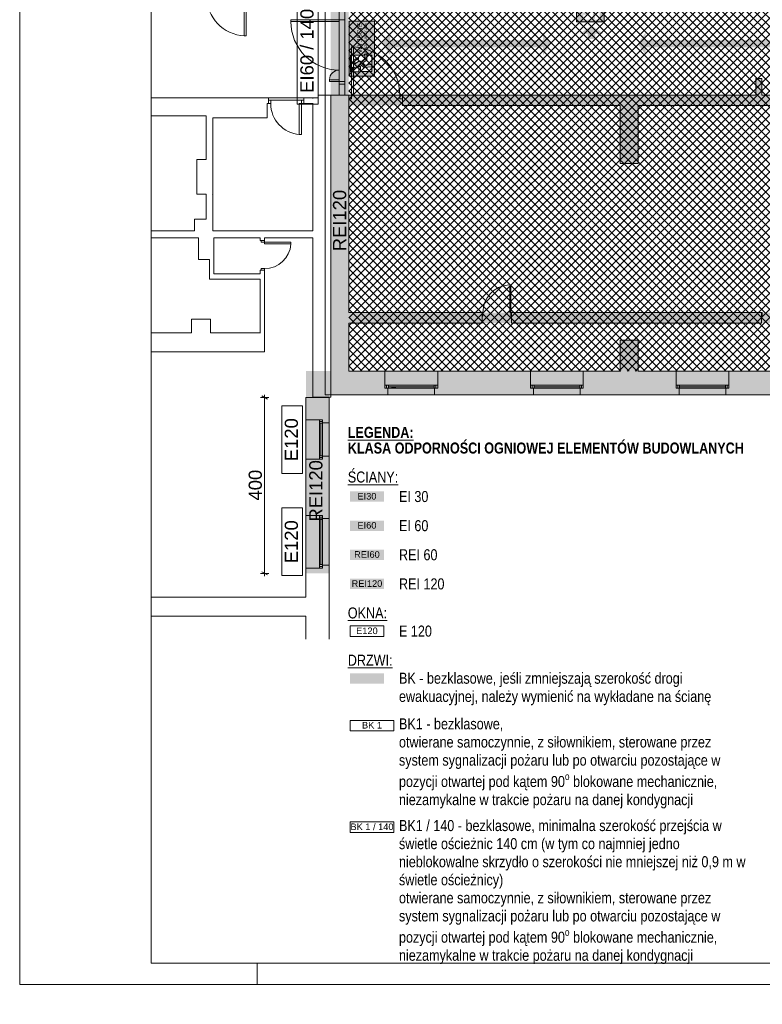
# Paper-space layout 'AP-01 STREFY POŻAROWE I EWAKUACJA - PIĘTRO -1' of a CAD drawing. Header units: millimetres. Extents: x 0 to 594, y -4 to 450.
# Tile 1 of 15: x 0 to 169, y -4 to 219. Entities that reach past the tile are written whole.
import ezdxf
from ezdxf.xclip import XClip

# ---------------------------------------------------------------- set-up
doc = ezdxf.new("R2010")
doc.units = ezdxf.units.MM
doc.header["$MEASUREMENT"] = 0
doc.header["$XCLIPFRAME"] = 0
doc.linetypes.add('Wipeout_Contour', pattern=[10000, 0, -10000])
for name, color, linetype, lineweight in [('A_Arkusz_Nr_pióra__1', 7, 'Continuous', 20), ('A_ewakuacja_Nr_pióra__4', 94, 'Continuous', 18), ('A_niewidoczne_Nr_pióra__1', 7, 'Continuous', 20), ('A_podkład_Nr_pióra__2', 8, 'Continuous', 13), ('A_ppoż proj_Nr_pióra__1', 7, 'Continuous', 20), ('A_ppoż proj_Nr_pióra__3', 30, 'Continuous', 13), ('A_ppoż proj_Nr_pióra__4', 94, 'Continuous', 18), ('A_ppoż proj_Nr_pióra__81', 2, 'Continuous', 5), ('A_wymiary_Nr_pióra__3', 30, 'Continuous', 13)]:
    doc.layers.add(name, color=color, linetype=linetype, lineweight=lineweight)
for name, color, linetype, lineweight, true_color in [('A_Arkusz_Nr_pióra__237', 7, 'Continuous', 5, 0x343434), ('A_ewakuacja_Nr_pióra__104', 7, 'Continuous', 5, 0x006532), ('A_ewakuacja_Nr_pióra__141', 7, 'Continuous', 5, 0xf2f7f7), ('A_podkład_Nr_pióra__254', 7, 'Continuous', 5, 0xfdfdfd), ('A_ppoż proj_Nr_pióra__104', 7, 'Continuous', 5, 0x006532), ('A_ppoż proj_Nr_pióra__43', 7, 'Continuous', 5, 0x989865), ('A_ppoż proj_Nr_pióra__70', 7, 'Continuous', 5, 0x65fe00)]:
    doc.layers.add(name, color=color, linetype=linetype, lineweight=lineweight, true_color=true_color)
doc.layers.add('A_podrys', color=7, linetype='Continuous')
doc.styles.add('STYL_AUTOMATYCZNY_1', font='arial.ttf')
doc.styles.add('STYL_AUTOMATYCZNY_2', font='ARIALN.TTF')
doc.styles.add('STYL_AUTOMATYCZNY_4', font='arial.ttf')
doc.styles.add('STYL_AUTOMATYCZNY_5', font='ARIALN.TTF')

# ---------------------------------------------------------------- blocks, each defined once
blk = doc.blocks.new('Rysunek_1_1', base_point=(-1570.58, -182.96))
at = {"layer": 'A_ewakuacja_Nr_pióra__104', "linetype": 'Continuous', "lineweight": 0, "true_color": 0x004c26}
h = blk.add_hatch(color=118, dxfattribs=at)
h.paths.add_polyline_path([(132.84, 224.57), (126.6, 224.57), (126.6, 218.83), (132.84, 218.83)])
h.paths.add_polyline_path([(130.65, 222.01), (131.84, 222.01), (131.84, 219.38), (128.13, 219.38), (128.13, 220.43), (127.69, 220.43), (127.87, 221.09), (128.13, 221.09), (128.13, 224.22), (131.84, 224.22), (131.84, 222.39), (130.95, 222.39), (130.95, 223.19, 0.414214), (130.54, 223.6), (129.11, 223.6), (128.6, 222.45), (129, 222.45), (129.39, 223.28), (130.06, 223.28), (129.57, 222.43), (129.47, 222.26, 0.230447), (129.51, 221.76), (128.95, 220.98), (127.96, 220.98), (127.84, 220.51), (129.27, 220.51), (129.86, 221.41), (130.39, 220.96), (130.25, 219.42), (130.73, 219.42), (130.86, 221.18), (130.18, 221.98), (130.65, 222.61)], flags=0)
h = blk.add_hatch(color=118, dxfattribs=at)
h.paths.add_polyline_path([(74.88, 206.53), (80.63, 206.53), (80.63, 219.03), (74.88, 219.03)])
h.paths.add_polyline_path([(77.44, 208.73), (76.84, 208.73), (77.47, 209.19), (78.27, 208.51), (80.03, 208.64), (80.03, 209.13), (78.49, 208.99), (78.04, 209.51), (78.94, 210.11), (78.94, 211.54), (78.47, 211.41), (78.47, 210.42), (77.69, 209.87, 0.230447), (77.19, 209.91), (77.02, 209.81), (76.17, 209.32), (76.17, 209.98), (77, 210.37), (77, 210.77), (75.85, 210.26), (75.85, 208.83, 0.414214), (76.26, 208.42), (77.06, 208.42), (77.06, 207.53), (75.24, 207.53), (75.24, 211.25), (78.36, 211.25), (78.36, 211.51), (79.02, 211.69), (79.02, 211.25), (80.07, 211.25), (80.07, 207.54), (77.44, 207.54)], flags=0)
blk.add_hatch(color=118, dxfattribs=at).paths.add_polyline_path([(75.38, 208.35, 1), (76, 208.14, 1)])
at = {"layer": 'A_podkład_Nr_pióra__254', "linetype": 'Continuous', "lineweight": 5, "true_color": 0xfdfdfd}
h = blk.add_hatch(color=7, dxfattribs=at)
h.paths.add_polyline_path([(70.72, 202.17), (70.72, 134.07), (537.42, 134.07), (537.42, 355.07), (400.22, 355.07), (372.47, 355.07), (206.12, 355.07), (206.12, 355.87), (195.52, 355.87), (195.52, 354.27), (200.32, 354.27), (200.32, 349.67), (202.42, 349.67), (202.42, 342.67), (202.82, 342.67), (202.82, 303.17), (202.42, 303.17), (202.42, 294.47), (202.82, 294.47), (202.82, 287.57), (215.72, 287.57), (274.67, 287.57), (274.67, 288.37), (274.17, 288.37), (274.17, 289.17), (271.67, 289.17), (271.67, 294.37), (272.12, 294.37), (272.12, 303.17), (271.67, 303.17), (271.67, 342.67), (272.12, 342.67), (272.12, 349.67), (280.52, 349.67), (292.52, 349.67), (313.52, 349.67), (325.52, 349.67), (334.72, 349.67), (334.72, 342.67), (334.72, 303.87), (334.72, 295.17), (335.17, 295.17), (335.17, 289.17), (333.02, 289.17), (323.02, 289.17), (284.17, 289.17), (284.17, 288.37), (283.67, 288.37), (283.67, 287.57), (284.17, 287.57), (323.02, 287.57), (323.52, 287.57), (324.02, 287.57), (332.52, 287.57), (333.02, 287.57), (338.07, 287.57), (368.67, 287.57), (373.82, 287.57), (373.82, 288.77), (374.32, 288.77), (374.32, 289.57), (373.82, 289.57), (370.37, 289.57), (370.37, 320.67), (368.67, 320.67), (368.67, 303.47), (368.07, 303.47), (364.62, 303.47), (364.02, 303.47), (358.62, 303.47), (358.02, 303.47), (352.62, 303.47), (352.02, 303.47), (346.62, 303.47), (346.02, 303.47), (345.52, 303.47), (339.52, 303.47), (339.02, 303.47), (338.52, 303.47), (338.52, 303.87), (338.52, 342.67), (338.52, 349.67), (346.82, 349.67), (358.82, 349.67), (368.67, 349.67), (368.67, 339.27), (373.17, 339.27), (386.67, 339.27), (398.67, 339.27), (400.22, 339.27), (400.22, 336.33), (400.62, 336.33), (400.62, 294.87), (400.12, 294.87), (400.12, 289.57), (383.82, 289.57), (383.32, 289.57), (383.32, 288.77), (383.82, 288.77), (383.82, 287.57), (404.37, 287.57), (422.38, 287.57), (422.38, 288.37), (422.88, 288.37), (432.92, 288.37), (433.42, 288.37), (433.42, 287.57), (532.02, 287.57), (532.02, 274.57), (532.02, 264.87), (484.72, 264.87), (470.32, 264.87), (470.32, 267.17), (463.22, 267.17), (459.22, 267.17), (458.72, 267.17), (448.72, 267.17), (448.22, 267.17), (439.15, 267.17), (439.15, 269.67), (432.15, 269.67), (432.15, 267.17), (430.12, 267.17), (428.67, 267.17), (428.67, 266.67), (428.17, 266.67), (428.17, 265.87), (428.67, 265.87), (430.12, 265.87), (430.12, 261.27), (437.52, 261.27), (437.52, 265.87), (446.62, 265.87), (446.62, 224.32), (404.62, 224.32), (404.62, 230.92), (401.42, 230.92), (401.42, 259.73), (404.62, 259.87), (404.62, 265.87), (420.67, 265.87), (421.17, 265.87), (421.17, 266.67), (420.67, 266.67), (420.67, 267.17), (404.37, 267.17), (404.37, 268.17), (404.37, 270.72), (404.37, 267.17), (295.22, 267.17), (295.22, 264.67), (272.02, 264.67), (272.02, 265.07), (268.42, 265.07), (268.42, 260.97), (271.82, 260.97), (271.82, 232.37), (271.82, 231.87), (271.82, 230.42), (271.82, 228.67), (269.52, 228.67), (269.52, 225.17), (271.72, 225.17), (271.72, 224.17), (273.22, 224.17), (273.22, 224.97), (295.22, 224.97), (295.22, 222.82), (458.72, 222.82), (459.22, 222.82), (463.22, 222.82), (470.92, 222.82), (470.92, 227.47), (482.12, 227.47), (484.32, 227.47), (484.32, 225.77), (536.62, 225.77), (536.62, 223.12), (536.62, 214.94), (536.62, 204.72), (536.62, 204.12), (536.62, 203.07), (536.62, 202.47), (532.02, 202.47), (532.02, 202.17), (524.42, 202.17), (518.38, 202.17), (518.26, 202.17), (512.22, 202.17), (445.27, 202.17), (436.07, 202.17), (422.67, 202.17), (411.67, 202.17), (357.27, 202.17), (346.27, 202.17), (321.87, 202.17), (310.87, 202.17), (290.42, 202.17), (289.92, 202.17), (289.92, 201.37), (290.42, 201.37), (290.42, 200.47), (297.72, 200.47), (297.72, 139.47), (292.52, 139.47), (280.52, 139.47), (272.02, 139.47), (272.02, 146.37), (271.62, 146.37), (271.62, 185.92), (272.02, 185.92), (272.02, 194.62), (271.62, 194.62), (271.62, 200.47), (278.92, 200.47), (278.92, 201.37), (279.42, 201.37), (279.42, 202.17), (278.92, 202.17), (273.22, 202.17), (273.22, 204.47), (271.72, 204.47), (271.72, 202.17), (268.72, 202.17), (262.62, 202.17), (262.02, 202.17), (262.02, 201.37), (262.62, 201.37), (262.62, 199.87), (268.72, 199.87), (268.72, 194.62), (268.32, 194.62), (268.32, 187.42), (243.32, 187.42), (243.32, 199.87), (249.92, 199.87), (249.92, 201.37), (250.52, 201.37), (250.52, 202.17), (195.32, 202.17), (194.72, 202.17), (183.22, 202.17), (182.62, 202.17), (168.72, 202.17), (168.72, 205.97), (167.32, 205.97), (167.32, 202.17), (87.02, 202.17), (86.42, 202.17), (75.42, 202.17), (74.82, 202.17)])
h.paths.add_polyline_path([(74.82, 139.47), (74.82, 150.37), (134.13, 150.37), (136.52, 150.37), (140.62, 150.37), (202.22, 150.37), (206.32, 150.37), (210.8, 150.37), (240.62, 150.37), (240.62, 139.47), (206.32, 139.47), (206.32, 146.47), (202.22, 146.47), (202.22, 139.47), (140.62, 139.47), (140.62, 146.47), (136.52, 146.47), (136.52, 139.47)], flags=0)
h.paths.add_polyline_path([(136.52, 152.77), (74.82, 152.77), (74.82, 199.87), (136.52, 199.87), (136.52, 186.67), (140.62, 186.67), (140.62, 199.87), (195.32, 199.87), (195.32, 196.37), (196.12, 196.37), (196.12, 196.87), (197.02, 196.87), (197.02, 199.87), (202.22, 199.87), (202.22, 188.37), (197.02, 188.37), (197.02, 189.87), (196.12, 189.87), (196.12, 190.37), (195.32, 190.37), (195.32, 186.67), (199.37, 186.67), (206.32, 186.67), (206.32, 199.87), (240.62, 199.87), (240.62, 182.47), (241.42, 182.47), (241.42, 182.97), (243.32, 182.97), (243.32, 186.62), (268.32, 186.62), (268.32, 185.92), (268.72, 185.92), (268.72, 146.37), (268.32, 146.37), (268.32, 139.47), (259.12, 139.47), (247.12, 139.47), (243.32, 139.47), (243.32, 173.97), (241.42, 173.97), (241.42, 174.47), (240.62, 174.47), (240.62, 152.77), (206.32, 152.77), (199.37, 152.77)], flags=0)
h.paths.add_polyline_path([(205.72, 294.47), (206.12, 294.47), (206.12, 303.17), (205.72, 303.17), (205.72, 342.67), (206.12, 342.67), (206.12, 349.67), (247.52, 349.67), (259.52, 349.67), (268.32, 349.67), (268.32, 342.67), (268.77, 342.67), (268.77, 303.17), (268.32, 303.17), (268.32, 294.37), (268.77, 294.37), (268.77, 289.17), (268.77, 288.47), (267.47, 288.47), (266.97, 288.47), (258.97, 288.47), (258.47, 288.47), (258.47, 289.27), (205.72, 289.27)], flags=0)
h.paths.add_polyline_path([(273.62, 245.57), (273.62, 263.17), (294.42, 263.17), (294.42, 245.57)], flags=0)
h.paths.add_polyline_path([(294.42, 226.47), (273.62, 226.47), (273.62, 244.07), (294.42, 244.07)], flags=0)
h.paths.add_polyline_path([(295.92, 244.37), (337.62, 244.37), (337.62, 230.92), (334.32, 230.92), (334.32, 224.32), (314.02, 224.32), (313.52, 224.32), (304.52, 224.32), (304.02, 224.32), (298.62, 224.32), (298.62, 227.42), (295.92, 227.42)], flags=0)
h.paths.add_polyline_path([(295.92, 263.47), (298.62, 263.47), (298.62, 265.87), (306.12, 265.87), (306.62, 265.87), (315.62, 265.87), (316.12, 265.87), (334.32, 265.87), (334.32, 259.87), (337.62, 259.87), (337.62, 245.97), (295.92, 245.97)], flags=0)
h.paths.add_polyline_path([(313.62, 139.47), (299.22, 139.47), (299.22, 200.47), (310.87, 200.47), (311.37, 200.47), (321.37, 200.47), (321.87, 200.47), (329.59, 200.47), (335.17, 200.47), (335.17, 195.97), (334.72, 195.97), (334.72, 187.17), (335.17, 187.17), (335.17, 146.37), (334.72, 146.37), (334.72, 139.47), (325.62, 139.47)], flags=0)
h.paths.add_polyline_path([(338.52, 146.37), (338.07, 146.37), (338.07, 187.17), (338.52, 187.17), (338.52, 195.97), (338.07, 195.97), (338.07, 200.47), (346.27, 200.47), (346.77, 200.47), (356.77, 200.47), (357.27, 200.47), (400.97, 200.47), (400.97, 195.77), (400.52, 195.77), (400.52, 187.17), (400.97, 187.17), (400.97, 158.26), (400.97, 146.37), (400.52, 146.37), (400.52, 139.47), (338.52, 139.47)], flags=0)
h.paths.add_polyline_path([(338.07, 295.17), (338.52, 295.17), (338.52, 303.07), (364.62, 303.07), (364.62, 303.27), (368.07, 303.27), (368.07, 303.07), (368.67, 303.07), (368.67, 289.17), (368.07, 289.17), (338.52, 289.17), (338.07, 289.17)], flags=0)
h.paths.add_polyline_path([(338.92, 224.32), (338.92, 230.92), (338.92, 259.87), (338.92, 265.87), (357.42, 265.87), (357.42, 262.67), (368.62, 262.67), (368.62, 260.32), (368.62, 259.82), (359.62, 259.82), (359.62, 259.32), (359.63, 259.32), (368.62, 259.32), (368.62, 259.82), (369.42, 259.82), (369.42, 260.32), (370.22, 260.32), (370.22, 265.67), (370.32, 265.67), (370.82, 265.67), (379.82, 265.67), (380.32, 265.67), (400.12, 265.67), (400.12, 259.67), (400.12, 224.32), (384.72, 224.32), (384.22, 224.32), (376.22, 224.32), (375.72, 224.32), (370.22, 224.32), (370.22, 250.32), (369.42, 250.32), (369.42, 250.82), (368.62, 250.82), (368.62, 250.32), (368.62, 224.32), (359.32, 224.32), (358.82, 224.32), (349.82, 224.32), (349.32, 224.32)], flags=0)
h.paths.add_polyline_path([(403.87, 158.26), (403.87, 187.17), (404.32, 187.17), (404.32, 195.77), (403.87, 195.77), (403.87, 200.47), (411.67, 200.47), (412.17, 200.47), (422.67, 200.47), (428.32, 200.47), (428.32, 158.26), (429.52, 158.26), (429.52, 200.47), (436.07, 200.47), (444.67, 200.47), (445.27, 200.47), (467.02, 200.47), (467.02, 195.77), (466.62, 195.77), (466.62, 187.17), (467.02, 187.17), (467.02, 146.37), (466.62, 146.37), (466.62, 139.47), (429.52, 139.47), (429.52, 146.37), (428.32, 146.37), (428.32, 139.47), (404.32, 139.47), (404.32, 146.37), (403.87, 146.37)], flags=0)
h.paths.add_polyline_path([(404.42, 289.17), (404.42, 336.33), (406.12, 336.33), (406.12, 349.67), (434.42, 349.67), (434.42, 336.33), (434.42, 289.17)], flags=0)
h.paths.add_polyline_path([(436.02, 321.97), (436.02, 349.67), (466.57, 349.67), (466.57, 321.97)], flags=0)
h.paths.add_polyline_path([(466.12, 289.17), (436.02, 289.17), (436.02, 320.77), (466.12, 320.77)], flags=0)
h.paths.add_polyline_path([(448.22, 223.62), (448.22, 224.32), (448.22, 265.87), (448.22, 266.37), (448.72, 266.37), (458.72, 266.37), (459.22, 266.37), (463.22, 266.37), (463.22, 265.87), (465.92, 265.87), (465.92, 259.77), (470.32, 259.77), (470.32, 261.67), (473.12, 261.67), (473.12, 248.27), (465.92, 248.27), (465.92, 224.32), (463.22, 224.32), (463.22, 223.62), (459.22, 223.62), (458.72, 223.62), (448.72, 223.62)], flags=0)
h.paths.add_polyline_path([(468.72, 230.97), (468.72, 246.67), (509.82, 246.67), (508.42, 248.27), (494.12, 248.27), (491.14, 254.93), (491.28, 254.97), (491.1, 255.02), (488.12, 261.67), (532.02, 261.67), (532.02, 228.97), (482.12, 228.97), (481.62, 228.97), (473.62, 228.97), (473.12, 228.97), (470.92, 228.97), (470.72, 228.97), (470.72, 230.97)], flags=0)
h.paths.add_polyline_path([(494.65, 317.97), (469.47, 317.97), (469.47, 331.32), (494.65, 331.32)], flags=0)
h.paths.add_polyline_path([(469.47, 303.77), (469.47, 316.72), (495.9, 316.72), (495.9, 325.12), (518.82, 325.12), (518.82, 301.17), (507.07, 301.17), (507.07, 289.17), (495.9, 289.17), (495.9, 301.17), (495.9, 303.77)], flags=0)
h.paths.add_polyline_path([(495.9, 332.57), (469.92, 332.57), (469.92, 349.67), (495.9, 349.67), (532.02, 349.67), (532.02, 326.57), (532.02, 289.17), (520.02, 289.17), (520.02, 326.57), (495.9, 326.57)], flags=0)
h.paths.add_polyline_path([(469.92, 289.17), (469.92, 302.52), (494.65, 302.52), (494.65, 289.17)], flags=0)
h.paths.add_polyline_path([(470.02, 187.17), (470.42, 187.17), (470.42, 195.77), (470.02, 195.77), (470.02, 200.47), (476.62, 200.47), (477.12, 200.47), (487.12, 200.47), (487.62, 200.47), (500.62, 200.47), (500.62, 139.47), (491.42, 139.47), (470.42, 139.47), (470.42, 146.37), (470.02, 146.37)], flags=0)
h.paths.add_polyline_path([(502.62, 200.47), (511.52, 200.47), (512.22, 200.47), (524.42, 200.47), (525.12, 200.47), (532.02, 200.47), (532.02, 140.87), (524.02, 140.87), (512.02, 140.87), (502.62, 140.87), (502.62, 169.07)], flags=0)
h.paths.add_polyline_path([(519.22, 289.17), (508.27, 289.17), (508.27, 299.92), (519.22, 299.92)], flags=0)
at = {"layer": 'A_ppoż proj_Nr_pióra__104', "linetype": 'Continuous', "lineweight": 5, "true_color": 0x006532}
for points in [[(127.38, 216.19), (129.15, 216.19), (129.15, 214.98), (130.85, 214.98), (130.85, 216.19), (132.62, 216.19), (130, 218)], [(84.23, 211.26), (84.23, 213.03), (118.96, 213.03), (118.96, 211.26), (120.77, 213.88), (118.96, 216.5), (118.96, 214.73), (84.23, 214.73), (84.23, 216.5), (82.43, 213.88)], [(142.33, 211.26), (142.33, 213.03), (228.59, 213.03), (228.59, 211.26), (230.4, 213.88), (228.59, 216.5), (228.59, 214.73), (142.33, 214.73), (142.33, 216.5), (140.53, 213.88)]]:
    blk.add_hatch(color=128, dxfattribs=at).paths.add_polyline_path(points)
at = {"layer": 'A_ppoż proj_Nr_pióra__3', "linetype": 'Continuous', "lineweight": 0, "true_color": 0x3f2000}
for points in [[(70.72, 355.07), (70.72, 139.47), (70.32, 139.47), (70.32, 134.07), (74.82, 134.07), (74.82, 355.07)], [(65.07, 139.47), (65.07, 93.47), (70.32, 93.47), (70.32, 139.47)]]:
    blk.add_hatch(color=38, dxfattribs=at).paths.add_polyline_path(points)
at = {"layer": 'A_ppoż proj_Nr_pióra__43', "linetype": 'Continuous', "lineweight": 5, "true_color": 0x989865}
h = blk.add_hatch(dxfattribs=at)
h.set_pattern_fill('bloczki_betonowe_0001', color=55, style=0, pattern_type=2)
h.set_pattern_definition([(45, (-1570.5778, -182.9554), (-0.9192388, 0.9192388), []), (135, (-1570.5778, -182.9554), (0.9192388, 0.9192388), [])])
h.paths.add_polyline_path([(175.82, 349.67), (74.82, 349.67), (74.82, 263.87), (140.42, 263.87), (140.42, 259.87), (168.72, 259.87), (168.72, 229.57), (140.42, 229.57), (140.42, 225.07), (74.82, 225.07), (74.82, 139.47), (242.07, 139.47), (242.07, 222.77), (182.32, 222.77), (182.32, 267.37), (202.82, 267.37), (204.47, 267.37), (204.47, 287.57), (202.82, 287.57), (202.82, 349.67), (200.32, 349.67), (200.32, 375.07), (175.82, 375.07)])
at = {"layer": 'A_ppoż proj_Nr_pióra__81', "linetype": 'Continuous', "lineweight": 0, "true_color": 0x3f3f00}
blk.add_hatch(color=48, dxfattribs=at).paths.add_polyline_path([(240.62, 202.17), (74.82, 202.17), (74.82, 199.87), (240.62, 199.87)])
at = {"layer": 'A_ewakuacja_Nr_pióra__4', "color": 94, "linetype": 'Continuous', "lineweight": 18, "flags": 128}
for points in [[(132.84, 218.83), (126.6, 218.83), (126.6, 224.57), (132.84, 224.57)], [(132.84, 224.57), (132.84, 218.83)], [(80.63, 206.53), (80.63, 219.03), (74.88, 219.03), (74.88, 206.53)], [(74.88, 206.53), (80.63, 206.53)]]:
    blk.add_lwpolyline(points, dxfattribs=at)
blk.add_lwpolyline([(80.07, 207.54), (77.44, 207.54), (77.44, 208.73), (76.84, 208.73), (77.47, 209.19), (78.27, 208.51), (80.03, 208.64), (80.03, 209.13), (78.49, 208.99), (78.04, 209.51), (78.94, 210.11), (78.94, 211.54), (78.47, 211.41), (78.47, 210.42), (77.69, 209.87, 0.230447), (77.19, 209.91), (77.02, 209.81), (76.17, 209.32), (76.17, 209.98), (77, 210.37), (77, 210.77), (75.85, 210.26), (75.85, 208.83, 0.414214), (76.26, 208.42), (77.06, 208.42), (77.06, 207.53), (75.24, 207.53), (75.24, 211.25), (78.36, 211.25), (78.36, 211.51), (79.02, 211.69), (79.02, 211.25), (80.07, 211.25)], format="xyb", close=True, dxfattribs=at)
at = {"layer": 'A_ewakuacja_Nr_pióra__4', "color": 94, "linetype": 'Continuous', "lineweight": 18}
blk.add_circle((75.69, 208.25), 0.328, dxfattribs=at)
at = {"layer": 'A_podkład_Nr_pióra__2', "color": 8, "linetype": 'Continuous', "lineweight": 13}
for p, q in [((51.02, 224.67), (51.02, 215.67)), ((51.52, 215.67), (51.52, 225.47)), ((69.42, 222.47), (69.42, 202.17)), ((72.64, 222.47), (72.64, 202.21)), ((73.89, 222.47), (73.89, 202.21)), ((72.64, 219.31), (61.64, 219.31)), ((61.64, 218.91), (61.64, 219.31)), ((72.64, 218.91), (61.64, 218.91)), ((73.89, 219.31), (72.64, 219.31)), ((51.52, 215.67), (51.02, 215.67)), ((75.42, 213.17), (75.42, 201.37)), ((75.42, 213.17), (75.92, 213.17)), ((75.92, 202.17), (75.92, 213.17)), ((167.32, 202.17), (167.32, 205.97)), ((167.32, 205.97), (168.72, 205.97)), ((168.72, 205.97), (168.72, 202.17)), ((72.64, 205.71), (70.44, 205.71)), ((70.44, 205.71), (70.44, 205.31)), ((72.64, 205.31), (70.44, 205.31)), ((73.89, 205.31), (72.64, 205.31)), ((73.89, 204.71), (72.64, 204.71)), ((56.57, 201.57), (29.9, 201.57)), ((56.57, 201.57), (56.57, 200.27)), ((64.57, 201.57), (64.57, 200.27)), ((67.82, 201.57), (64.57, 201.57)), ((67.82, 202.17), (67.82, 201.57)), ((69.42, 202.17), (67.82, 202.17)), ((69.42, 202.17), (69.42, 134.07)), ((69.42, 202.17), (167.32, 202.17)), ((70.72, 133.57), (70.72, 202.17)), ((74.82, 152.77), (74.82, 202.17)), ((86.42, 202.17), (86.42, 201.37)), ((87.02, 199.87), (87.02, 202.17)), ((168.72, 202.17), (271.72, 202.17)), ((56.27, 197.07), (56.27, 200.27)), ((56.27, 200.27), (57.07, 200.27)), ((64.57, 201.07), (56.57, 201.07)), ((57.07, 200.27), (57.07, 201.07)), ((66.62, 200.27), (63.57, 200.27)), ((63.57, 200.27), (63.57, 193.27)), ((64.07, 193.27), (64.07, 201.07)), ((66.62, 200.27), (66.62, 171.37)), ((75.42, 201.37), (74.82, 201.37)), ((86.42, 201.37), (87.02, 201.37)), ((87.02, 199.87), (136.52, 199.87)), ((136.52, 199.87), (136.52, 186.67)), ((140.62, 186.67), (140.62, 199.87)), ((140.62, 199.87), (195.32, 199.87)), ((29.9, 197.47), (42.37, 197.47)), ((42.37, 197.47), (42.37, 187.55)), ((43.87, 197.07), (56.27, 197.07)), ((43.87, 171.37), (43.87, 197.07)), ((64.07, 193.27), (63.57, 193.27)), ((42.37, 187.55), (40.27, 187.55)), ((40.27, 187.55), (40.27, 179.65)), ((136.52, 186.67), (140.62, 186.67)), ((40.27, 179.65), (42.37, 179.65)), ((42.37, 179.65), (42.37, 173.97)), ((42.37, 173.97), (39.77, 173.97)), ((39.77, 173.97), (39.77, 171.37)), ((39.77, 171.37), (29.9, 171.37)), ((66.62, 171.37), (43.87, 171.37)), ((29.9, 169.77), (40.67, 169.77)), ((40.67, 169.77), (40.67, 164.87)), ((44.17, 161.57), (44.17, 169.77)), ((44.17, 169.77), (54.67, 169.77)), ((54.67, 169.77), (54.67, 169.17)), ((55.67, 169.17), (54.67, 169.17)), ((54.87, 168.77), (54.87, 169.17)), ((61.67, 168.77), (54.87, 168.77)), ((55.67, 169.77), (55.67, 168.37)), ((55.67, 169.77), (66.62, 169.77)), ((55.67, 168.37), (61.67, 168.37)), ((61.67, 168.77), (61.67, 168.37)), ((66.62, 169.77), (66.62, 133.47)), ((40.67, 164.87), (43.17, 164.87)), ((43.17, 164.87), (43.17, 160.37)), ((54.67, 161.57), (44.17, 161.57)), ((55.67, 162.37), (54.67, 162.37)), ((54.67, 162.37), (54.67, 161.57)), ((55.67, 162.77), (54.87, 162.77)), ((54.87, 162.77), (54.87, 162.37)), ((55.67, 143.87), (55.67, 162.77)), ((43.17, 160.37), (54.67, 160.37)), ((54.67, 160.37), (54.67, 148.17)), ((111.62, 159.07), (111.42, 159.07)), ((111.42, 152.77), (111.42, 159.07)), ((111.62, 159.07), (111.62, 151.97)), ((105.32, 152.77), (74.82, 152.77)), ((105.12, 152.77), (105.12, 150.37)), ((105.32, 152.77), (105.32, 151.97)), ((111.42, 152.77), (168.82, 152.77)), ((111.82, 152.77), (111.82, 150.37)), ((168.62, 152.77), (168.62, 150.37)), ((168.82, 152.77), (168.82, 151.97)), ((43.37, 151.27), (39.07, 151.27)), ((39.07, 151.27), (39.07, 148.17)), ((43.37, 148.17), (43.37, 151.27)), ((74.82, 139.47), (74.82, 150.37)), ((74.82, 150.37), (105.12, 150.37)), ((105.32, 151.97), (105.12, 151.97)), ((111.62, 151.97), (111.82, 151.97)), ((111.82, 150.37), (168.62, 150.37)), ((168.82, 151.97), (168.62, 151.97)), ((39.07, 148.17), (29.9, 148.17)), ((54.67, 148.17), (43.37, 148.17)), ((140.62, 146.47), (136.52, 146.47)), ((136.52, 146.47), (136.52, 139.47)), ((140.62, 139.47), (140.62, 146.47)), ((29.9, 143.87), (55.67, 143.87)), ((136.52, 139.47), (74.82, 139.47)), ((83.02, 139.47), (83.02, 135.57)), ((95.02, 139.47), (95.02, 135.57)), ((116.12, 139.47), (116.12, 135.57)), ((128.12, 139.47), (128.12, 135.57)), ((202.22, 139.47), (140.62, 139.47)), ((149.22, 139.47), (149.22, 135.57)), ((161.22, 139.47), (161.22, 135.57)), ((95.02, 136.25), (83.02, 136.25)), ((83.02, 135.57), (95.02, 135.57)), ((83.42, 135.57), (83.42, 136.25)), ((83.72, 135.57), (83.72, 134.07)), ((83.82, 136.25), (83.82, 135.57)), ((94.22, 135.91), (83.82, 135.91)), ((84.5, 135.84), (85.5, 135.84)), ((94.22, 136.25), (94.22, 135.57)), ((94.32, 135.57), (94.32, 134.07)), ((94.62, 135.57), (94.62, 136.25)), ((128.12, 136.25), (116.12, 136.25)), ((116.12, 135.57), (128.12, 135.57)), ((116.52, 135.57), (116.52, 136.25)), ((116.82, 135.57), (116.82, 134.07)), ((116.92, 136.25), (116.92, 135.57)), ((127.32, 135.91), (116.92, 135.91)), ((127.32, 136.25), (127.32, 135.57)), ((127.42, 135.57), (127.42, 134.07)), ((127.72, 135.57), (127.72, 136.25)), ((161.22, 136.25), (149.22, 136.25)), ((149.22, 135.57), (161.22, 135.57)), ((149.62, 135.57), (149.62, 136.25)), ((149.92, 135.57), (149.92, 134.07)), ((150.02, 136.25), (150.02, 135.57)), ((160.42, 135.91), (150.02, 135.91)), ((160.42, 136.25), (160.42, 135.57)), ((160.52, 135.57), (160.52, 134.07)), ((160.82, 135.57), (160.82, 136.25)), ((65.07, 133.47), (65.07, 88.07)), ((70.32, 133.47), (65.07, 133.47)), ((66.62, 133.57), (70.72, 133.57)), ((69.42, 134.07), (537.42, 134.07)), ((70.32, 78.52), (70.32, 133.47)), ((65.07, 128.42), (68.82, 128.42)), ((68.14, 119.42), (68.14, 128.42)), ((68.82, 128.02), (68.14, 128.02)), ((68.14, 127.62), (68.82, 127.62)), ((68.48, 120.22), (68.48, 127.62)), ((68.82, 128.42), (68.82, 119.42)), ((68.82, 127.72), (70.32, 127.72)), ((65.07, 119.42), (68.82, 119.42)), ((68.14, 120.22), (68.82, 120.22)), ((68.82, 119.82), (68.14, 119.82)), ((68.82, 120.12), (70.32, 120.12)), ((65.07, 106.67), (68.82, 106.67)), ((68.14, 94.67), (68.14, 106.67)), ((68.82, 106.27), (68.14, 106.27)), ((68.14, 105.87), (68.82, 105.87)), ((68.48, 95.47), (68.48, 105.87)), ((68.82, 106.67), (68.82, 94.67)), ((68.82, 105.97), (70.32, 105.97)), ((65.07, 94.67), (68.82, 94.67)), ((68.14, 95.47), (68.82, 95.47)), ((68.82, 95.07), (68.14, 95.07)), ((68.82, 95.37), (70.32, 95.37)), ((65.07, 88.07), (29.9, 88.07)), ((29.9, 83.77), (65.07, 83.77)), ((65.07, 83.77), (65.07, 78.52))]:
    blk.add_line(p, q, dxfattribs=at)
at = {"layer": 'A_podkład_Nr_pióra__2', "color": 8, "linetype": 'Continuous', "lineweight": 13, "flags": 128}
blk.add_lwpolyline([(29.9, 201.57), (67.82, 201.57), (67.82, 202.17), (69.42, 202.17), (69.42, 222.47), (66.62, 222.47), (66.62, 230.37), (63.22, 230.37), (63.22, 230.57), (56.22, 230.57), (56.22, 224.67), (29.9, 224.67)], dxfattribs=at)
at = {"layer": 'A_podkład_Nr_pióra__2', "color": 8, "linetype": 'Wipeout_Contour', "lineweight": 13, "flags": 128}
for points in [[(167.32, 205.97), (167.32, 202.17), (168.72, 202.17), (168.72, 205.97)], [(43.87, 197.07), (56.27, 197.07), (56.27, 201.57), (43.87, 201.57)], [(43.87, 197.07), (56.27, 197.07), (56.27, 201.57), (43.87, 201.57)], [(56.57, 200.27), (56.57, 201.57), (56.27, 201.57), (56.27, 200.27)], [(56.57, 200.27), (56.57, 201.57), (56.27, 201.57), (56.27, 200.27)], [(66.62, 200.27), (66.62, 201.57), (64.57, 201.57), (64.57, 200.27)], [(66.62, 200.27), (66.62, 201.57), (64.57, 201.57), (64.57, 200.27)], [(66.62, 201.57), (66.62, 133.57), (70.72, 133.57), (70.72, 201.57)], [(66.62, 201.57), (66.62, 133.57), (70.72, 133.57), (70.72, 201.57)], [(74.82, 202.17), (69.42, 202.17), (74.82, 199.87)], [(74.82, 139.47), (74.82, 199.87), (70.72, 202.17), (70.72, 134.07)], [(74.82, 202.17), (70.72, 202.17), (74.82, 199.87)], [(74.82, 139.47), (74.82, 199.87), (70.72, 202.17), (70.72, 134.07)], [(74.82, 202.17), (70.72, 202.17), (74.82, 199.87)], [(182.62, 199.87), (182.62, 202.17), (87.02, 202.17), (87.02, 199.87)], [(140.62, 186.67), (140.62, 199.87), (136.52, 199.87), (136.52, 186.67)], [(43.87, 179.65), (43.87, 179.57), (40.27, 187.55), (40.27, 179.65)], [(43.87, 179.65), (43.87, 179.57), (40.27, 187.55), (40.27, 179.65)], [(43.87, 173.97), (43.87, 179.65), (42.37, 179.65), (42.37, 173.97)], [(43.87, 173.97), (43.87, 179.65), (42.37, 179.65), (42.37, 173.97)], [(43.87, 171.37), (43.87, 173.97), (39.77, 173.97), (39.77, 171.37)], [(43.87, 171.37), (43.87, 173.97), (39.77, 173.97), (39.77, 171.37)], [(44.17, 164.87), (44.17, 169.77), (40.67, 169.77), (40.67, 164.87)], [(44.17, 164.87), (44.17, 169.77), (40.67, 169.77), (40.67, 164.87)], [(54.67, 169.17), (55.67, 169.17), (55.67, 169.77), (54.67, 169.77)], [(54.67, 169.17), (55.67, 169.17), (55.67, 169.77), (54.67, 169.77)], [(44.17, 161.57), (44.17, 164.87), (43.17, 164.87), (43.17, 160.37)], [(44.17, 161.57), (44.17, 164.87), (43.17, 164.87), (43.17, 160.37)], [(54.67, 161.57), (44.17, 161.57), (43.17, 160.37), (54.67, 160.37)], [(54.67, 161.57), (44.17, 161.57), (43.17, 160.37), (54.67, 160.37)], [(54.67, 148.17), (55.67, 143.87), (55.67, 162.37), (54.67, 162.37)], [(54.67, 148.17), (55.67, 143.87), (55.67, 162.37), (54.67, 162.37)], [(105.12, 150.37), (105.12, 152.77), (74.82, 152.77), (74.82, 150.37)], [(82.44, 152.77), (74.82, 152.77), (74.82, 150.37), (82.44, 150.37)], [(82.44, 152.77), (74.82, 152.77), (74.82, 150.37), (82.44, 150.37)], [(168.62, 150.37), (168.62, 152.77), (111.82, 152.77), (111.82, 150.37)], [(39.07, 143.87), (43.37, 143.87), (43.37, 151.27), (39.07, 151.27)], [(39.07, 143.87), (43.37, 143.87), (43.37, 151.27), (39.07, 151.27)], [(43.37, 143.87), (55.67, 143.87), (54.67, 148.17), (43.37, 148.17)], [(43.37, 143.87), (55.67, 143.87), (54.67, 148.17), (43.37, 148.17)], [(140.62, 139.47), (140.62, 146.47), (136.52, 146.47), (136.52, 139.47)], [(116.82, 134.07), (116.82, 135.57), (116.12, 135.57), (116.12, 139.47), (95.02, 139.47), (95.02, 135.57), (94.32, 135.57), (94.32, 134.07)], [(149.92, 134.07), (149.92, 135.57), (149.22, 135.57), (149.22, 139.47), (128.12, 139.47), (128.12, 135.57), (127.42, 135.57), (127.42, 134.07)], [(181.82, 134.07), (181.82, 135.57), (181.12, 135.57), (181.12, 139.47), (161.22, 139.47), (161.22, 135.57), (160.52, 135.57), (160.52, 134.07)], [(70.32, 133.47), (65.07, 133.47), (65.07, 128.42), (68.82, 128.42), (68.82, 127.72), (70.32, 127.72)], [(70.32, 133.47), (65.07, 133.47), (65.07, 128.42), (68.82, 128.42), (68.82, 127.72), (70.32, 127.72)], [(70.32, 120.12), (68.82, 120.12), (68.82, 119.42), (65.07, 119.42), (65.07, 106.67), (68.82, 106.67), (68.82, 105.97), (70.32, 105.97)], [(70.32, 120.12), (68.82, 120.12), (68.82, 119.42), (65.07, 119.42), (65.07, 106.67), (68.82, 106.67), (68.82, 105.97), (70.32, 105.97)], [(62.77, 88.07), (62.77, 83.77), (65.07, 83.77), (65.07, 88.07)], [(62.77, 88.07), (62.77, 83.77), (65.07, 83.77), (65.07, 88.07)]]:
    blk.add_lwpolyline(points, close=True, dxfattribs=at)
blk.add_lwpolyline([(70.32, 78.52), (70.32, 95.37), (68.82, 95.37), (68.82, 94.67), (65.07, 94.67), (65.07, 78.52)], dxfattribs=at)
blk.add_lwpolyline([(70.32, 78.52), (70.32, 95.37), (68.82, 95.37), (68.82, 94.67), (65.07, 94.67), (65.07, 78.52)], dxfattribs=at)
at = {"layer": 'A_podkład_Nr_pióra__2', "color": 8, "linetype": 'Continuous', "lineweight": 13}
for centre, radius, start, end in [((51.52, 224.67), 9, 180, 267.1725), ((72.64, 218.91), 11, 180, 269.9254), ((75.42, 202.17), 11, 0, 90), ((72.64, 205.71), 2.2, 90.3728, 180), ((64.07, 200.27), 7, 180, 266.3666), ((55.67, 168.77), 6, 270, 355.7631), ((111.62, 152.77), 6.3, 94.0358, 180)]:
    blk.add_arc(centre, radius, start, end, dxfattribs=at)
at = {"layer": 'A_ppoż proj_Nr_pióra__1', "color": 7, "linetype": 'Continuous', "lineweight": 20}
for p, q in [((63.11, 224.38), (63.11, 200.15)), ((67.82, 200.15), (67.82, 224.38)), ((63.11, 200.15), (67.82, 200.15)), ((64.28, 131.56), (59.56, 131.56)), ((59.56, 131.56), (59.56, 116.18)), ((64.28, 116.18), (64.28, 131.56)), ((59.56, 116.18), (64.28, 116.18)), ((64.28, 108.36), (59.56, 108.36)), ((59.56, 108.36), (59.56, 92.98)), ((64.28, 92.98), (64.28, 108.36)), ((59.56, 92.98), (64.28, 92.98))]:
    blk.add_line(p, q, dxfattribs=at)
at = {"layer": 'A_wymiary_Nr_pióra__3', "color": 30, "linetype": 'Continuous', "lineweight": 13}
for p, q in [((56.63, 133.47), (54.76, 133.47)), ((56.32, 133.11), (55.07, 133.83)), ((55.69, 133.47), (55.69, 134.08)), ((55.69, 93.47), (55.69, 133.47)), ((56.63, 93.47), (54.76, 93.47)), ((55.07, 93.83), (56.32, 93.11)), ((55.69, 92.86), (55.69, 93.47))]:
    blk.add_line(p, q, dxfattribs=at)
at = {"layer": 'A_ewakuacja_Nr_pióra__141', "color": 7, "linetype": 'Continuous', "lineweight": 5, "true_color": 0xf2f7f7, "attachment_point": 5, "rotation": 90, "style": 'STYL_AUTOMATYCZNY_1'}
for s, insert, char_height in [('\\A1;{\\pqc;\\fArial|b0|i0|c238|p0;\\W1.000000;WYJŚCIE}', (77.31, 215.21), 1.1), ('\\A1;{\\pqc;\\fArial|b0|i0|c238|p0;\\W1.000000;EWAKUACYJNE}', (78.64, 215.21), 0.6454)]:
    blk.add_mtext(s, dxfattribs=dict(at, insert=insert, char_height=char_height))
at = {"layer": 'A_ppoż proj_Nr_pióra__1', "color": 7, "linetype": 'Continuous', "lineweight": 20, "char_height": 3, "attachment_point": 5, "rotation": 90, "style": 'STYL_AUTOMATYCZNY_1'}
for s, insert in [('\\A1;{\\pqc;\\fArial|b0|i0|c238|p0;\\W1.000000;EI60 / 140}', (65.32, 212.27)), ('\\A1;{\\pqc;\\fArial|b0|i0|c238|p0;\\W1.000000;REI120}', (72.74, 173.68)), ('\\A1;{\\pqc;\\fArial|b0|i0|c238|p0;\\W1.000000;E120}', (61.77, 123.87)), ('\\A1;{\\pqc;\\fArial|b0|i0|c238|p0;\\W1.000000;REI120}', (67.34, 112.24)), ('\\A1;{\\pqc;\\fArial|b0|i0|c238|p0;\\W1.000000;E120}', (61.77, 100.67))]:
    blk.add_mtext(s, dxfattribs=dict(at, insert=insert))
at = {"layer": 'A_wymiary_Nr_pióra__3', "color": 30, "linetype": 'Continuous', "lineweight": 13, "insert": (55.09, 110.04), "char_height": 3, "width": 6.8645, "attachment_point": 7, "rotation": 90, "style": 'STYL_AUTOMATYCZNY_4'}
blk.add_mtext('\\A1;{\\pql;\\fArial|b0|i0|c238|p0;\\W1.000000;400}', dxfattribs=at)

psp = doc.layouts.new('AP-01 STREFY POŻAROWE I EWAKUACJA - PIĘTRO -1')

# ---------------------------------------------------------------- hatches: boundary and pattern name
at = {"layer": 'A_ppoż proj_Nr_pióra__3', "linetype": 'Continuous', "lineweight": 0, "true_color": 0x3f2000}
psp.add_hatch(color=38, dxfattribs=at).paths.add_polyline_path([(75.09, 89.9), (82.79, 89.9), (82.79, 92.26), (75.09, 92.26)])
at = {"layer": 'A_ppoż proj_Nr_pióra__4', "linetype": 'Continuous', "lineweight": 0, "true_color": 0x002000}
psp.add_hatch(color=98, dxfattribs=at).paths.add_polyline_path([(75.09, 96.52), (82.79, 96.52), (82.79, 98.87), (75.09, 98.87)])
at = {"layer": 'A_ppoż proj_Nr_pióra__70', "linetype": 'Continuous', "lineweight": 0, "true_color": 0x193f00}
psp.add_hatch(color=88, dxfattribs=at).paths.add_polyline_path([(75.09, 103.13), (82.79, 103.13), (82.79, 105.49), (75.09, 105.49)])
at = {"layer": 'A_ppoż proj_Nr_pióra__81', "linetype": 'Continuous', "lineweight": 0, "true_color": 0x3f3f00}
for points in [[(75.09, 109.75), (82.79, 109.75), (82.79, 112.11), (75.09, 112.11)], [(75.09, 68.43), (82.79, 68.43), (82.79, 70.78), (75.09, 70.78)]]:
    psp.add_hatch(color=48, dxfattribs=at).paths.add_polyline_path(points)

# ---------------------------------------------------------------- linework, layer by layer
at = {"layer": 'A_Arkusz_Nr_pióra__1', "color": 7, "linetype": 'Continuous', "lineweight": 20}
for p in [(29.9, 445.1), (589.1, 4.9)]:
    psp.add_line(p, (29.9, 4.9), dxfattribs=at)
at = {"layer": 'A_Arkusz_Nr_pióra__1', "color": 7, "linetype": 'Continuous', "lineweight": 20, "flags": 128}
psp.add_lwpolyline([(0, 450), (594, 450), (594, 0), (0, 0)], close=True, dxfattribs=at)
at = {"layer": 'A_Arkusz_Nr_pióra__237', "color": 250, "linetype": 'Continuous', "lineweight": 5, "true_color": 0x343434}
psp.add_line((54, 0), (54, 4.9), dxfattribs=at)
at = {"layer": 'A_ppoż proj_Nr_pióra__1', "color": 7, "linetype": 'Continuous', "lineweight": 20, "flags": 128}
for points in [[(75.09, 81.52), (82.79, 81.52), (82.79, 79.16), (75.09, 79.16)], [(75.09, 60.05), (85.08, 60.05), (85.08, 57.69), (75.09, 57.69)], [(75.09, 36.96), (85.08, 36.96), (85.08, 34.6), (75.09, 34.6)]]:
    psp.add_lwpolyline(points, close=True, dxfattribs=at)

# ---------------------------------------------------------------- block references
at = {"layer": 'A_podrys', "color": 37, "linetype": 'Continuous', "lineweight": 5, "true_color": 0x656532}
ref = psp.add_blockref('Rysunek_1_1', (-1570.58, -182.96), dxfattribs=at)
XClip(ref).set_block_clipping_path([(29.9000121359, 78.515858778), (589.1, 445.1)])

# ---------------------------------------------------------------- texts
at = {"layer": 'A_niewidoczne_Nr_pióra__1', "color": 7, "linetype": 'Continuous', "lineweight": 20, "insert": (74.59, 123.74), "char_height": 2.5, "attachment_point": 4, "line_spacing_factor": 0.854756, "style": 'STYL_AUTOMATYCZNY_5'}
psp.add_mtext('\\A1;{\\pql;\\fArial Narrow|b1|i0|c238|p0;\\L\\W1.000000;\\LLEGENDA:\\P\\pql;\\fArial Narrow|b1|i0|c238|p0;\\l\\W1.000000;\\lKLASA ODPORNOŚCI OGNIOWEJ ELEMENTÓW BUDOWLANYCH}', dxfattribs=at)
at = {"layer": 'A_niewidoczne_Nr_pióra__1', "color": 7, "linetype": 'Continuous', "lineweight": 20, "char_height": 2.5, "attachment_point": 4, "style": 'STYL_AUTOMATYCZNY_2'}
for s, insert in [('\\A1;{\\pql;\\fArial Narrow|b0|i0|c238|p0;\\L\\W1.000000;\\LŚCIANY:}', (74.59, 115.37)), ('\\A1;{\\pql;\\fArial Narrow|b0|i0|c238|p0;\\W1.000000;EI 30}', (86.22, 110.93)), ('\\A1;{\\pql;\\fArial Narrow|b0|i0|c238|p0;\\W1.000000;EI 60}', (86.22, 104.31)), ('\\A1;{\\pql;\\fArial Narrow|b0|i0|c238|p0;\\W1.000000;REI 60}', (86.22, 97.69)), ('\\A1;{\\pql;\\fArial Narrow|b0|i0|c238|p0;\\W1.000000;REI 120}', (86.22, 91.07)), ('\\A1;{\\pql;\\fArial Narrow|b0|i0|c238|p0;\\L\\W1.000000;\\LOKNA:}', (74.59, 84.47)), ('\\A1;{\\pql;\\fArial Narrow|b0|i0|c238|p0;\\W1.000000;E 120}', (86.22, 80.34)), ('\\A1;{\\pql;\\fArial Narrow|b0|i0|c238|p0;\\L\\W1.000000;\\LDRZWI:}', (74.59, 73.74))]:
    psp.add_mtext(s, dxfattribs=dict(at, insert=insert))
at = {"layer": 'A_niewidoczne_Nr_pióra__1', "color": 7, "linetype": 'Continuous', "lineweight": 20, "char_height": 2.5, "width": 79.714, "attachment_point": 4, "style": 'STYL_AUTOMATYCZNY_2'}
for s, insert, line_spacing_factor in [('\\A1;{\\pql;\\fArial Narrow|b0|i0|c238|p0;\\W1.000000;BK - bezklasowe, jeśli zmniejszają szerokość drogi ewakuacyjnej, należy wymienić na wykładane na ścianę}', (86.22, 67.2), 0.992932), ('\\A1;{\\pql;\\fArial Narrow|b0|i0|c238|p0;\\W1.000000;BK1 - bezklasowe,\\P\\pql;\\fArial Narrow|b0|i0|c238|p0;\\W1.000000;otwierane samoczynnie, z siłownikiem, sterowane przez system sygnalizacji pożaru lub po otwarciu pozostające w pozycji otwartej pod kątem 90\\fArial Narrow|b0|i0|c238|p0;\\W1.000000;\\A1{\\H.66x;\\So^  ;}\\fArial Narrow|b0|i0|c238|p0;\\W1.000000; blokowane mechanicznie, niezamykalne w trakcie pożaru na danej kondygnacji}', (86.22, 50.28), 0.989796), ('\\A1;{\\pql;\\fArial Narrow|b0|i0|c238|p0;\\W1.000000;BK1 / 140 - bezklasowe, minimalna szerokość przejścia w świetle ościeżnic 140 cm (w tym co najmniej jedno nieblokowalne skrzydło o szerokości nie mniejszej niż 0,9 m w świetle ościeżnicy)\\P\\pql;\\fArial Narrow|b0|i0|c238|p0;\\W1.000000;otwierane samoczynnie, z siłownikiem, sterowane przez system sygnalizacji pożaru lub po otwarciu pozostające w pozycji otwartej pod kątem 90\\fArial Narrow|b0|i0|c238|p0;\\W1.000000;\\A1{\\H.66x;\\So^  ;}\\fArial Narrow|b0|i0|c238|p0;\\W1.000000; blokowane mechanicznie, niezamykalne w trakcie pożaru na danej kondygnacji}', (86.22, 21.03), 0.985747)]:
    psp.add_mtext(s, dxfattribs=dict(at, insert=insert, line_spacing_factor=line_spacing_factor))
at = {"layer": 'A_ppoż proj_Nr_pióra__1', "color": 7, "linetype": 'Continuous', "lineweight": 20, "char_height": 1.5, "attachment_point": 5, "style": 'STYL_AUTOMATYCZNY_1'}
for s, insert in [('\\A1;{\\pqc;\\fArial|b0|i0|c238|p0;\\W1.000000;EI30}', (78.94, 111)), ('\\A1;{\\pqc;\\fArial|b0|i0|c238|p0;\\W1.000000;EI60}', (78.94, 104.39)), ('\\A1;{\\pqc;\\fArial|b0|i0|c238|p0;\\W1.000000;REI60}', (78.94, 97.77)), ('\\A1;{\\pqc;\\fArial|b0|i0|c238|p0;\\W1.000000;REI120}', (78.94, 91.15)), ('\\A1;{\\pqc;\\fArial|b0|i0|c238|p0;\\W1.000000;E120}', (78.94, 80.41)), ('\\A1;{\\pqc;\\fArial|b0|i0|c238|p0;\\W1.000000;BK 1}', (80.09, 58.96)), ('\\A1;{\\pqc;\\fArial|b0|i0|c238|p0;\\W1.000000;BK 1 / 140}', (80.09, 35.86))]:
    psp.add_mtext(s, dxfattribs=dict(at, insert=insert))

doc.saveas('drawing.dxf')
